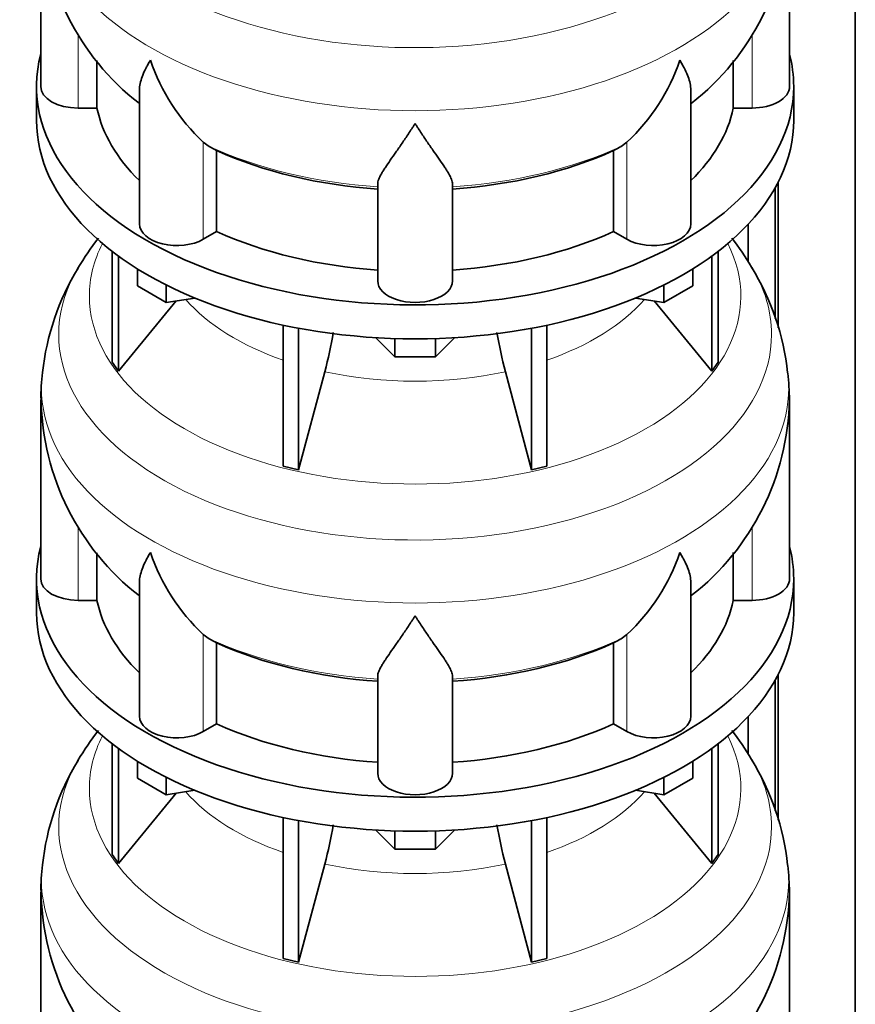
# Model space of a CAD drawing. Header units: millimetres. Extents: x 148 to 904, y -3227 to 2234.
# Tile 9 of 25: x 690 to 891, y -1530 to -1293. Entities that reach past the tile are written whole.
import ezdxf

# ---------------------------------------------------------------- set-up
doc = ezdxf.new("R2010")
doc.units = ezdxf.units.MM
doc.layers.add('MID_134-15', color=7, linetype='Continuous')
doc.layers.add('VSI134_DIFFUSORE', color=7, linetype='Continuous')

# ---------------------------------------------------------------- blocks, each defined once
blk = doc.blocks.new('SE4')
at = {"layer": 'MID_134-15', "color": 7, "linetype": 'Continuous', "lineweight": 35}
for p, q in [((891.05, -2936.45), (891.05, -1147.98)), ((872.54, -1332.22), (872.54, -1367.27)), ((871.79, -1333.63), (871.79, -1365.04)), ((865.27, -1342.41), (865.27, -1351.37)), ((872.54, -1450.61), (872.54, -1485.66)), ((871.79, -1452.02), (871.79, -1483.43)), ((865.27, -1460.8), (865.27, -1469.76))]:
    blk.add_line(p, q, dxfattribs=at)
at = {"layer": 'VSI134_DIFFUSORE', "color": 7, "linetype": 'Continuous', "lineweight": 35}
for p, q in [((695.24, -1266.18), (695.24, -1309.24)), ((875.24, -1309.24), (875.24, -1266.18)), ((708.77, -1314.43), (708.77, -1302.99)), ((861.71, -1302.97), (861.71, -1314.43)), ((694.24, -1309.24), (694.24, -1317.4)), ((876.24, -1317.4), (876.24, -1309.24)), ((718.96, -1310.14), (718.96, -1342.31)), ((851.51, -1342.31), (851.51, -1310.17)), ((704.24, -1314.43), (708.77, -1314.43)), ((861.71, -1314.43), (866.24, -1314.43)), ((735.75, -1323.69), (734.33, -1322.63)), ((836.15, -1322.63), (834.73, -1323.69)), ((737.53, -1344.13), (737.53, -1324.66)), ((832.95, -1324.66), (832.95, -1344.13)), ((776.24, -1356), (776.24, -1332.66)), ((794.24, -1356), (794.24, -1332.66)), ((734.33, -1345.98), (737.53, -1344.13)), ((832.95, -1344.13), (836.15, -1345.98)), ((712.41, -1348.91), (712.41, -1375.58)), ((858.07, -1348.91), (858.07, -1375.58)), ((713.94, -1350.05), (713.94, -1377.72)), ((856.53, -1350.05), (856.53, -1377.72)), ((718.48, -1357.16), (718.48, -1353.11)), ((851.99, -1357.16), (851.99, -1353.11)), ((725.42, -1361.17), (718.48, -1357.16)), ((725.42, -1361.17), (725.42, -1357)), ((845.05, -1361.17), (845.05, -1357)), ((851.99, -1357.16), (845.05, -1361.17)), ((713.94, -1377.72), (727.8, -1360.8)), ((732.25, -1360.12), (725.42, -1361.17)), ((845.05, -1361.17), (838.23, -1360.12)), ((842.67, -1360.8), (856.53, -1377.72)), ((753.54, -1366.65), (753.54, -1400.58)), ((757.24, -1367.39), (757.24, -1401.46)), ((813.24, -1367.39), (813.24, -1401.46)), ((816.93, -1366.65), (816.93, -1400.58)), ((780.33, -1374.3), (775.68, -1369.65)), ((780.33, -1374.3), (780.33, -1369.87)), ((794.8, -1369.65), (790.15, -1374.3)), ((790.15, -1374.3), (790.15, -1369.87)), ((712.41, -1375.58), (713.94, -1377.72)), ((790.15, -1374.3), (780.33, -1374.3)), ((856.53, -1377.72), (858.07, -1375.58)), ((757.24, -1401.46), (763.51, -1377.84)), ((806.96, -1377.84), (813.24, -1401.46)), ((695.24, -1384.57), (695.24, -1427.63)), ((875.24, -1427.63), (875.24, -1384.57)), ((753.54, -1400.58), (757.24, -1401.46)), ((813.24, -1401.46), (816.93, -1400.58)), ((708.77, -1432.83), (708.77, -1421.39)), ((861.71, -1421.36), (861.71, -1432.83)), ((694.24, -1427.63), (694.24, -1435.8)), ((876.24, -1435.8), (876.24, -1427.63)), ((718.96, -1428.53), (718.96, -1460.7)), ((851.51, -1460.7), (851.51, -1428.56)), ((704.24, -1432.83), (708.77, -1432.83)), ((861.71, -1432.83), (866.24, -1432.83)), ((735.75, -1442.08), (734.33, -1441.03)), ((836.15, -1441.03), (834.73, -1442.08)), ((737.53, -1462.52), (737.53, -1443.05)), ((832.95, -1443.05), (832.95, -1462.52)), ((776.24, -1474.4), (776.24, -1451.05)), ((794.24, -1474.4), (794.24, -1451.05)), ((734.33, -1464.37), (737.53, -1462.52)), ((832.95, -1462.52), (836.15, -1464.37)), ((712.41, -1467.3), (712.41, -1493.98)), ((858.07, -1467.3), (858.07, -1493.98)), ((713.94, -1468.44), (713.94, -1496.11)), ((856.53, -1468.44), (856.53, -1496.11)), ((718.48, -1475.56), (718.48, -1471.5)), ((851.99, -1475.56), (851.99, -1471.5)), ((725.42, -1479.56), (718.48, -1475.56)), ((725.42, -1479.56), (725.42, -1475.39)), ((845.05, -1479.56), (845.05, -1475.39)), ((851.99, -1475.56), (845.05, -1479.56)), ((713.94, -1496.11), (727.8, -1479.19)), ((732.25, -1478.51), (725.42, -1479.56)), ((845.05, -1479.56), (838.23, -1478.51)), ((842.67, -1479.19), (856.53, -1496.11)), ((753.54, -1485.04), (753.54, -1518.97)), ((757.24, -1485.79), (757.24, -1519.86)), ((813.24, -1485.79), (813.24, -1519.86)), ((816.93, -1485.04), (816.93, -1518.97)), ((780.33, -1492.69), (775.68, -1488.04)), ((780.33, -1492.69), (780.33, -1488.26)), ((794.8, -1488.04), (790.15, -1492.69)), ((790.15, -1492.69), (790.15, -1488.26)), ((712.41, -1493.98), (713.94, -1496.11)), ((790.15, -1492.69), (780.33, -1492.69)), ((856.53, -1496.11), (858.07, -1493.98)), ((757.24, -1519.86), (763.51, -1496.24)), ((806.96, -1496.24), (813.24, -1519.86)), ((695.24, -1502.97), (695.24, -1546.02)), ((875.24, -1546.02), (875.24, -1502.97)), ((753.54, -1518.97), (757.24, -1519.86)), ((813.24, -1519.86), (816.93, -1518.97))]:
    blk.add_line(p, q, dxfattribs=at)
at = {"layer": 'VSI134_DIFFUSORE', "color": 4, "linetype": 'Continuous', "lineweight": 9}
for p, q in [((704.24, -1314.43), (704.24, -1296.69)), ((866.24, -1314.43), (866.24, -1296.64)), ((734.33, -1345.98), (734.33, -1322.63)), ((836.15, -1345.98), (836.15, -1322.63)), ((704.24, -1432.83), (704.24, -1415.08)), ((866.24, -1432.83), (866.24, -1415.03)), ((734.33, -1464.37), (734.33, -1441.03)), ((836.15, -1464.37), (836.15, -1441.03))]:
    blk.add_line(p, q, dxfattribs=at)
at = {"layer": 'VSI134_DIFFUSORE', "color": 7, "linetype": 'Continuous', "lineweight": 35}
for centre, radius, start, end in [((756.35, -1265.12), 61.03, 181.0134, 232.1226), ((813.88, -1264.95), 61.35, 307.9802, 358.8474), ((766.83, -1287.68), 47.73, 198.6373, 227.0857), ((803.65, -1287.68), 47.73, 312.9143, 341.3628), ((743.66, -1311.29), 14.7, 237.4509, 245.3566), ((826.82, -1311.29), 14.7, 294.6434, 302.5491), ((763.44, -1387.81), 68.73, 142.2241, 149.5395), ((807.61, -1387.35), 67.99, 30.667, 37.7637), ((755.39, -1384.35), 60.03, 148.4835, 173.9656), ((814.53, -1384.48), 60.58, 6.0044, 31.6287), ((673.67, -1353.53), 93.08, 344.857, 350.8019), ((895.49, -1353.74), 91.75, 189.1971, 195.2315), ((729.65, -1383.18), 34.35, 171.3381, 182.3578), ((809.76, -1385.58), 65.47, 0.8793, 6.4922), ((756.35, -1383.51), 61.03, 181.0134, 232.1226), ((813.88, -1383.34), 61.35, 307.9802, 358.8474), ((766.83, -1406.07), 47.73, 198.6373, 227.0857), ((803.65, -1406.07), 47.73, 312.9143, 341.3628), ((743.66, -1429.69), 14.7, 237.4509, 245.3566), ((826.82, -1429.69), 14.7, 294.6434, 302.5491), ((763.44, -1506.2), 68.73, 142.2241, 149.5395), ((807.61, -1505.74), 67.99, 30.667, 37.7637), ((755.39, -1502.74), 60.03, 148.4835, 173.9656), ((814.53, -1502.87), 60.58, 6.0044, 31.6287), ((673.67, -1471.92), 93.08, 344.857, 350.8019), ((895.49, -1472.13), 91.75, 189.1971, 195.2315), ((729.65, -1501.57), 34.35, 171.3381, 182.3578), ((809.76, -1503.97), 65.47, 0.8793, 6.4922), ((756.35, -1501.9), 61.03, 181.0134, 232.1226), ((813.88, -1501.73), 61.35, 307.9802, 358.8474)]:
    blk.add_arc(centre, radius, start, end, dxfattribs=at)
at = {"layer": 'VSI134_DIFFUSORE', "color": 4, "linetype": 'Continuous', "lineweight": 9}
for centre, major_axis, start_param, end_param in [((785.24, -1250.46), (85.67, 0), 2.814065, 6.283185), ((785.24, -1263.22), (-89.83, 0), 0, 3.208728), ((785.24, -1287.76), (-79.5, 0), 0.898849, 1.457346), ((785.24, -1287.76), (79.5, 0), 4.82584, 5.384336), ((785.24, -1359.66), (-78.3, 0), 0, 3.425204), ((785.24, -1359.66), (-78.3, 0), 5.999574, 6.283185), ((785.24, -1368.86), (85.67, 0), 2.814065, 6.283185), ((785.24, -1368.86), (85.67, 0), 0, 0.331215), ((785.24, -1344.55), (-61.63, 0), 0.463231, 1.030574), ((785.24, -1344.55), (61.63, 0), 5.252612, 5.819954), ((785.24, -1344.55), (-61.63, 0), 1.210556, 1.931037), ((785.24, -1381.61), (-89.83, 0), 6.215075, 6.283185), ((785.24, -1381.61), (-89.83, 0), 0, 3.208728), ((785.24, -1406.16), (-79.5, 0), 0.898849, 1.457346), ((785.24, -1406.16), (79.5, 0), 4.82584, 5.384336), ((785.24, -1478.06), (-78.3, 0), 0, 3.425204), ((785.24, -1478.06), (-78.3, 0), 5.999574, 6.283185), ((785.24, -1487.25), (85.67, 0), 2.814065, 6.283185), ((785.24, -1487.25), (85.67, 0), 0, 0.331215), ((785.24, -1462.94), (-61.63, 0), 0.463231, 1.030574), ((785.24, -1462.94), (61.63, 0), 5.252612, 5.819954), ((785.24, -1462.94), (-61.63, 0), 1.210556, 1.931037), ((785.24, -1500), (-89.83, 0), 6.215075, 6.283185), ((785.24, -1500), (-89.83, 0), 0, 3.208728)]:
    blk.add_ellipse(centre, major_axis=major_axis, ratio=0.57735, start_param=start_param, end_param=end_param, dxfattribs=at)
at = {"layer": 'VSI134_DIFFUSORE', "color": 7, "linetype": 'Continuous', "lineweight": 35}
for centre, major_axis, start_param, end_param in [((785.24, -1309.24), (91, 0), 2.993207, 6.283185), ((785.24, -1309.24), (91, 0), 0, 0.148386), ((704.24, -1309.24), (9, 0), 3.141593, 4.712389), ((866.24, -1309.24), (-9, 0), 1.570796, 3.141593), ((785.24, -1309.24), (-77, 0), 0.117151, 0.534109), ((785.24, -1309.24), (77, 0), 5.749077, 6.166034), ((785.24, -1317.4), (-91, 0), 0, 3.141593), ((785.24, -1289.76), (-77, 0), 0.902549, 1.453645), ((785.24, -1289.76), (77, 0), 4.82954, 5.380636), ((727.96, -1342.31), (9, 0), 3.141593, 5.497787), ((842.51, -1342.31), (-9, 0), 0.785398, 3.141593), ((785.24, -1309.24), (-77, 0), 0.902549, 1.453645), ((785.24, -1309.24), (77, 0), 4.82954, 5.380636), ((785.24, -1356), (-9, 0), 0, 3.141593), ((785.24, -1427.63), (91, 0), 2.993207, 6.283185), ((785.24, -1427.63), (91, 0), 0, 0.148386), ((704.24, -1427.63), (9, 0), 3.141593, 4.712389), ((866.24, -1427.63), (-9, 0), 1.570796, 3.141593), ((785.24, -1427.63), (-77, 0), 0.117151, 0.534109), ((785.24, -1427.63), (77, 0), 5.749077, 6.166034), ((785.24, -1435.8), (-91, 0), 0, 3.141593), ((785.24, -1408.15), (-77, 0), 0.902549, 1.453645), ((785.24, -1408.15), (77, 0), 4.82954, 5.380636), ((727.96, -1460.7), (9, 0), 3.141593, 5.497787), ((842.51, -1460.7), (-9, 0), 0.785398, 3.141593), ((785.24, -1427.63), (-77, 0), 0.902549, 1.453645), ((785.24, -1427.63), (77, 0), 4.82954, 5.380636), ((785.24, -1474.4), (-9, 0), 0, 3.141593)]:
    blk.add_ellipse(centre, major_axis=major_axis, ratio=0.57735, start_param=start_param, end_param=end_param, dxfattribs=at)
for points, knots in [([(718.96, -1310.17), (718.96, -1310.01), (718.97, -1309.84), (719.05, -1308.67), (719.34, -1307.62), (720.01, -1305.94), (720.27, -1305.37), (720.73, -1304.48), (720.89, -1304.18), (721.14, -1303.72), (721.28, -1303.48), (721.41, -1303.25), (721.5, -1303.09), (721.55, -1303.01), (721.6, -1302.93)], [0.4600931, 0.4600931, 0.4600931, 0.4600931, 0.5, 0.5, 0.75, 0.75, 0.875, 0.875, 0.9375, 0.9375, 0.96875, 0.984375, 0.984375, 1, 1, 1, 1]), ([(851.51, -1310.18), (851.51, -1310.02), (851.51, -1309.87), (851.46, -1309.21), (851.37, -1308.69), (851.11, -1307.63), (850.92, -1307.08), (850.47, -1305.96), (850.21, -1305.38), (849.75, -1304.48), (849.59, -1304.18), (849.33, -1303.72), (849.24, -1303.56), (849.06, -1303.25), (848.97, -1303.09), (848.88, -1302.93)], [0.4604904, 0.4604904, 0.4604904, 0.4604904, 0.5, 0.5, 0.625, 0.625, 0.75, 0.75, 0.875, 0.875, 0.9375, 0.9375, 0.96875, 0.96875, 1, 1, 1, 1]), ([(785.24, -1318.15), (785.11, -1318.36), (784.97, -1318.57), (784.71, -1318.99), (784.57, -1319.2), (784.18, -1319.82), (783.91, -1320.22), (783.13, -1321.42), (782.61, -1322.18), (781.6, -1323.66), (781.1, -1324.37), (780.15, -1325.72), (779.7, -1326.37), (778.86, -1327.59), (778.46, -1328.17), (777.92, -1328.99), (777.75, -1329.25), (777.43, -1329.77), (777.27, -1330.02), (776.86, -1330.74), (776.64, -1331.18), (776.33, -1331.98), (776.24, -1332.34), (776.24, -1332.66)], [0, 0, 0, 0, 0.03125, 0.03125, 0.0625, 0.0625, 0.125, 0.125, 0.25, 0.25, 0.375, 0.375, 0.5, 0.5, 0.625, 0.625, 0.6875, 0.6875, 0.75, 0.75, 0.875, 0.875, 1, 1, 1, 1]), ([(794.24, -1332.66), (794.24, -1332.34), (794.15, -1331.98), (793.84, -1331.18), (793.61, -1330.74), (793.2, -1330.02), (793.05, -1329.77), (792.73, -1329.25), (792.56, -1328.99), (792.02, -1328.17), (791.62, -1327.59), (790.78, -1326.37), (790.32, -1325.73), (789.38, -1324.37), (788.88, -1323.66), (787.87, -1322.19), (787.35, -1321.42), (786.56, -1320.23), (786.3, -1319.82), (785.9, -1319.2), (785.77, -1318.99), (785.5, -1318.57), (785.37, -1318.36), (785.24, -1318.15)], [0, 0, 0, 0, 0.125, 0.125, 0.25, 0.25, 0.3125, 0.3125, 0.375, 0.375, 0.5, 0.5, 0.625, 0.625, 0.75, 0.75, 0.875, 0.875, 0.9375, 0.9375, 0.96875, 0.96875, 1, 1, 1, 1]), ([(718.96, -1428.56), (718.96, -1428.4), (718.97, -1428.24), (719.05, -1427.06), (719.34, -1426.01), (720.01, -1424.33), (720.27, -1423.76), (720.73, -1422.87), (720.89, -1422.57), (721.14, -1422.11), (721.28, -1421.87), (721.41, -1421.64), (721.5, -1421.48), (721.55, -1421.4), (721.6, -1421.32)], [0.4600931, 0.4600931, 0.4600931, 0.4600931, 0.5, 0.5, 0.75, 0.75, 0.875, 0.875, 0.9375, 0.9375, 0.96875, 0.984375, 0.984375, 1, 1, 1, 1]), ([(851.51, -1428.57), (851.51, -1428.42), (851.51, -1428.26), (851.46, -1427.6), (851.37, -1427.09), (851.11, -1426.02), (850.92, -1425.47), (850.47, -1424.35), (850.21, -1423.77), (849.75, -1422.87), (849.59, -1422.57), (849.33, -1422.11), (849.24, -1421.95), (849.06, -1421.64), (848.97, -1421.48), (848.88, -1421.32)], [0.4604904, 0.4604904, 0.4604904, 0.4604904, 0.5, 0.5, 0.625, 0.625, 0.75, 0.75, 0.875, 0.875, 0.9375, 0.9375, 0.96875, 0.96875, 1, 1, 1, 1]), ([(785.24, -1436.54), (785.11, -1436.75), (784.97, -1436.97), (784.71, -1437.39), (784.57, -1437.59), (784.18, -1438.21), (783.91, -1438.62), (783.13, -1439.81), (782.61, -1440.57), (781.6, -1442.05), (781.1, -1442.76), (780.15, -1444.12), (779.7, -1444.76), (778.86, -1445.98), (778.46, -1446.56), (777.92, -1447.38), (777.75, -1447.64), (777.43, -1448.16), (777.27, -1448.41), (776.86, -1449.13), (776.64, -1449.57), (776.33, -1450.37), (776.24, -1450.73), (776.24, -1451.05)], [0, 0, 0, 0, 0.03125, 0.03125, 0.0625, 0.0625, 0.125, 0.125, 0.25, 0.25, 0.375, 0.375, 0.5, 0.5, 0.625, 0.625, 0.6875, 0.6875, 0.75, 0.75, 0.875, 0.875, 1, 1, 1, 1]), ([(794.24, -1451.05), (794.24, -1450.73), (794.15, -1450.37), (793.84, -1449.57), (793.61, -1449.13), (793.2, -1448.41), (793.05, -1448.16), (792.73, -1447.65), (792.56, -1447.38), (792.02, -1446.56), (791.62, -1445.98), (790.78, -1444.76), (790.32, -1444.12), (789.38, -1442.77), (788.88, -1442.05), (787.87, -1440.58), (787.35, -1439.81), (786.56, -1438.62), (786.3, -1438.21), (785.9, -1437.59), (785.77, -1437.39), (785.5, -1436.97), (785.37, -1436.75), (785.24, -1436.54)], [0, 0, 0, 0, 0.125, 0.125, 0.25, 0.25, 0.3125, 0.3125, 0.375, 0.375, 0.5, 0.5, 0.625, 0.625, 0.75, 0.75, 0.875, 0.875, 0.9375, 0.9375, 0.96875, 0.96875, 1, 1, 1, 1])]:
    blk.add_open_spline(points, degree=3, knots=knots, dxfattribs=at)

msp = doc.modelspace()

# ---------------------------------------------------------------- block references
msp.add_blockref('SE4', (0, 0))

doc.saveas('drawing.dxf')
